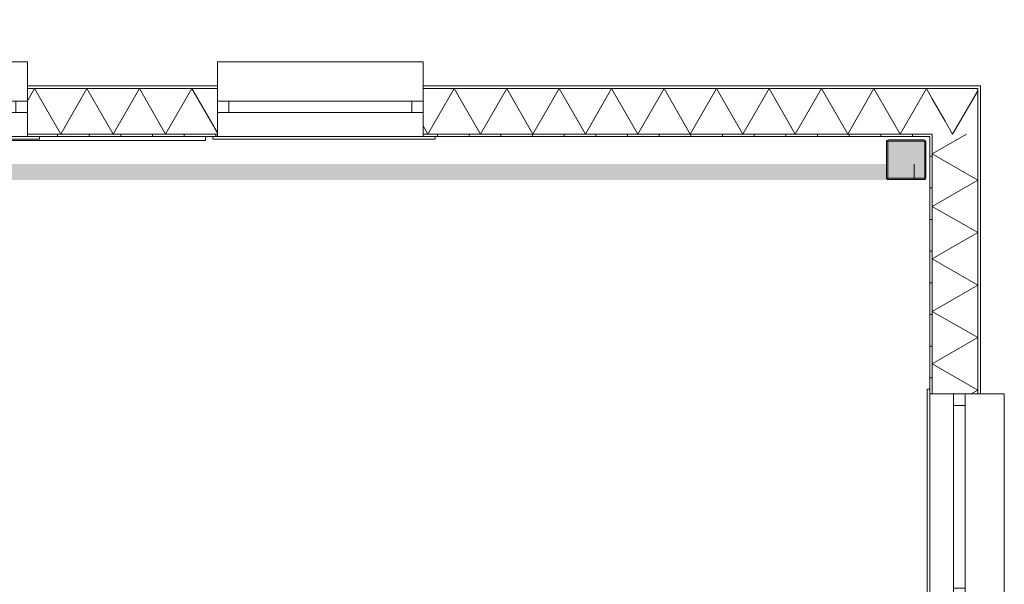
# Model space of a CAD drawing. Header units: millimetres. Extents: x -850 to 154668, y -80411 to 71019.
# Tile 235 of 236: x 93361 to 99580, y 23297 to 26862. Entities that reach past the tile are written whole.
import ezdxf

# ---------------------------------------------------------------- set-up
doc = ezdxf.new("R2010")
doc.units = ezdxf.units.MM
doc.header["$MEASUREMENT"] = 0
for name, color, linetype in [('New_21 Buitenwanden', 7, 'Continuous'), ('New_21 Buitenwanden Doorsnede-arcering', 7, 'Continuous'), ('New_21 Buitenwanden Laagscheidingslijnen', 7, 'Continuous'), ('New_21 Buitenwanden Ramen', 7, 'Continuous'), ('New_23 Vloeren', 7, 'Continuous'), ('New_Info Wandafwerking aanduiding', 7, 'Continuous'), ('New_Info Wandafwerking aanduiding Doorsnede-arcering', 7, 'Continuous'), ('New_Z Ruimtefuncties Zone omranding', 7, 'Continuous'), ('S-COLS-____-OTLN.RVT S', 7, 'Continuous'), ('S-COLS-____-OTLN.RVT S 2D arcering', 7, 'Continuous')]:
    doc.layers.add(name, color=color, linetype=linetype)
pattern_1 = [(270, (0, 0), (200, 0), [])]

# ---------------------------------------------------------------- blocks, each defined once
blk = doc.blocks.new('Slab_1_1', base_point=(0, 17060))
at = {"layer": 'New_23 Vloeren', "color": 7, "linetype": 'Continuous', "lineweight": 0, "flags": 128}
blk.add_lwpolyline([(0, 17060), (25600, 17060), (25600, 17539.8), (30060, 17539.8), (30060, 0), (44257.3, 0), (99110, 0), (99110, 26125), (78570.2, 26125), (78570.2, 30220), (61804.1, 30220), (61804.1, 33195.8), (50070.2, 33195.8), (50070.2, 36555.1), (42600, 36555.1), (42600, 38994.9), (31200.9, 38994.9), (31200.9, 49880), (25600, 49880), (25600, 70460), (0, 70460)], close=True, dxfattribs=at)
blk = doc.blocks.new('*X544')
at = {"layer": 'New_21 Buitenwanden Doorsnede-arcering', "linetype": 'Continuous', "lineweight": 0, "true_color": 0xe9ebeb}
for points in [[(93451.3, 26427.2), (93451.3, 26427.1), (93601.3, 26427.1), (93601.3, 26427.2)], [(93751.3, 26427.2), (93751.3, 26427.1), (93901.3, 26427.1), (93901.3, 26427.2)], [(94051.3, 26427.2), (94051.3, 26427.1), (94201.3, 26427.1), (94201.3, 26427.2)], [(94351.3, 26427.2), (94351.3, 26427.1), (94501.3, 26427.1), (94501.3, 26427.2)]]:
    blk.add_hatch(color=254, dxfattribs=at).paths.add_polyline_path(points)
blk = doc.blocks.new('*X545')
at = {"layer": 'New_21 Buitenwanden Doorsnede-arcering', "linetype": 'Continuous', "lineweight": 0, "true_color": 0xe9ebeb}
for points in [[(95910, 26427.1), (96001.3, 26427.1), (96001.3, 26427.2), (95910, 26427.2)], [(96151.3, 26427.2), (96151.3, 26427.1), (96301.3, 26427.1), (96301.3, 26427.2)], [(96451.3, 26427.2), (96451.3, 26427.1), (96601.3, 26427.1), (96601.3, 26427.2)], [(96751.3, 26427.2), (96751.3, 26427.1), (96901.3, 26427.1), (96901.3, 26427.2)], [(97051.3, 26427.2), (97051.3, 26427.1), (97201.3, 26427.1), (97201.3, 26427.2)], [(97351.3, 26427.2), (97351.3, 26427.1), (97501.3, 26427.1), (97501.3, 26427.2)], [(97651.3, 26427.2), (97651.3, 26427.1), (97801.3, 26427.1), (97801.3, 26427.2)], [(97951.3, 26427.2), (97951.3, 26427.1), (98101.3, 26427.1), (98101.3, 26427.2)], [(98251.3, 26427.2), (98251.3, 26427.1), (98401.3, 26427.1), (98401.3, 26427.2)], [(98551.3, 26427.2), (98551.3, 26427.1), (98701.3, 26427.1), (98701.3, 26427.2)], [(98851.3, 26427.2), (98851.3, 26427.1), (99001.3, 26427.1), (99001.3, 26427.2)], [(99151.3, 26427.2), (99151.3, 26427.1), (99301.3, 26427.1), (99301.3, 26427.2)]]:
    blk.add_hatch(color=254, dxfattribs=at).paths.add_polyline_path(points)
blk = doc.blocks.new('*X548')
at = {"layer": 'New_21 Buitenwanden Doorsnede-arcering', "linetype": 'Continuous', "lineweight": 0, "true_color": 0xe9ebeb}
for points in [[(93451.3, 26140.1), (93451.3, 26140), (93601.3, 26140), (93601.3, 26140.1)], [(93751.3, 26140.1), (93751.3, 26140), (93901.3, 26140), (93901.3, 26140.1)], [(94051.3, 26140.1), (94051.3, 26140), (94201.3, 26140), (94201.3, 26140.1)], [(94351.3, 26140.1), (94351.3, 26140), (94501.3, 26140), (94501.3, 26140.1)]]:
    blk.add_hatch(color=254, dxfattribs=at).paths.add_polyline_path(points)
blk = doc.blocks.new('*X549')
at = {"layer": 'New_21 Buitenwanden Doorsnede-arcering', "linetype": 'Continuous', "lineweight": 0, "true_color": 0xe9ebeb}
for points in [[(95910, 26140), (96001.3, 26140), (96001.3, 26140.1), (95910, 26140.1)], [(96151.3, 26140.1), (96151.3, 26140), (96301.3, 26140), (96301.3, 26140.1)], [(96451.3, 26140.1), (96451.3, 26140), (96601.3, 26140), (96601.3, 26140.1)], [(96751.3, 26140.1), (96751.3, 26140), (96901.3, 26140), (96901.3, 26140.1)], [(97051.3, 26140.1), (97051.3, 26140), (97201.3, 26140), (97201.3, 26140.1)], [(97351.3, 26140.1), (97351.3, 26140), (97501.3, 26140), (97501.3, 26140.1)], [(97651.3, 26140.1), (97651.3, 26140), (97801.3, 26140), (97801.3, 26140.1)], [(97951.3, 26140.1), (97951.3, 26140), (98101.3, 26140), (98101.3, 26140.1)], [(98251.3, 26140.1), (98251.3, 26140), (98401.3, 26140), (98401.3, 26140.1)], [(98551.3, 26140.1), (98551.3, 26140), (98701.3, 26140), (98701.3, 26140.1)], [(98851.3, 26140.1), (98851.3, 26140), (99001.3, 26140), (99001.3, 26140.1)]]:
    blk.add_hatch(color=254, dxfattribs=at).paths.add_polyline_path(points)
blk = doc.blocks.new('*X550')
at = {"layer": 'New_21 Buitenwanden Doorsnede-arcering', "color": 254, "linetype": 'Continuous', "lineweight": 0, "true_color": 0xe9ebeb}
blk.add_line((99125.1, 26363.4), (99206.8, 26221.8), dxfattribs=at)
blk = doc.blocks.new('*X552')
at = {"layer": 'New_21 Buitenwanden Doorsnede-arcering', "color": 254, "linetype": 'Continuous', "lineweight": 0, "true_color": 0xe9ebeb}
for p, q in [((93454.5, 26427.1), (93410.2, 26350.3)), ((93454.5, 26427.1), (93620.2, 26140.1)), ((93785.9, 26427.1), (93620.2, 26140.1)), ((93785.9, 26427.1), (93951.6, 26140.1)), ((94117.3, 26427.1), (93951.6, 26140.1)), ((94117.3, 26427.1), (94283, 26140.1)), ((94448.7, 26427.1), (94283, 26140.1)), ((94448.7, 26427.1), (94610, 26147.8))]:
    blk.add_line(p, q, dxfattribs=at)
blk = doc.blocks.new('*X553')
at = {"layer": 'New_21 Buitenwanden Doorsnede-arcering', "color": 254, "linetype": 'Continuous', "lineweight": 0, "true_color": 0xe9ebeb}
for p, q in [((96105.7, 26427.1), (95940, 26140.1)), ((96105.7, 26427.1), (96271.4, 26140.1)), ((96437.1, 26427.1), (96271.4, 26140.1)), ((96437.1, 26427.1), (96602.8, 26140.1)), ((96768.5, 26427.1), (96602.8, 26140.1)), ((96768.5, 26427.1), (96934.2, 26140.1)), ((97099.9, 26427.1), (96934.2, 26140.1)), ((97099.9, 26427.1), (97265.6, 26140.1)), ((97431.3, 26427.1), (97265.6, 26140.1)), ((97431.3, 26427.1), (97597, 26140.1)), ((97762.7, 26427.1), (97597, 26140.1)), ((97762.7, 26427.1), (97928.4, 26140.1)), ((98094.1, 26427.1), (97928.4, 26140.1)), ((98094.1, 26427.1), (98259.8, 26140.1)), ((98425.5, 26427.1), (98259.8, 26140.1)), ((98425.5, 26427.1), (98591.2, 26140.1)), ((98756.9, 26427.1), (98591.2, 26140.1)), ((98756.9, 26427.1), (98922.6, 26140.1)), ((99088.3, 26427.1), (98922.6, 26140.1)), ((99088.3, 26427.1), (99125.1, 26363.4)), ((95910, 26192.1), (95940, 26140.1))]:
    blk.add_line(p, q, dxfattribs=at)
blk = doc.blocks.new('R1 22_7')
at = {"layer": 'New_21 Buitenwanden Ramen', "color": 1, "linetype": 'Continuous', "lineweight": 0}
for p, q in [((-725, 150.2), (-725, 168.2)), ((-725, 168.2), (680, 168.2)), ((-650, 150.2), (-680, 150.2)), ((-650, 150.2), (-680, 150.2)), ((-650, 135.2), (-650, 150.2)), ((-650, 135.2), (-650, 150.2)), ((-650, 0), (-650, 135.1)), ((-650, 0), (-650, 135.1)), ((650, 135.2), (650, 150.2)), ((650, 135.2), (650, 150.2)), ((650, 150.2), (680, 150.2)), ((650, 150.2), (680, 150.2)), ((650, 0), (650, 135.1)), ((650, 0), (650, 135.1)), ((680, 168.2), (680, 150.2)), ((-650, 0), (-577, 0)), ((-650, -72), (-650, 0)), ((-650, -72), (-650, 0)), ((-577, 0), (-577, -72)), ((-577, 0), (577, 0)), ((577, -72), (577, 0)), ((577, 0), (650, 0)), ((650, -72), (650, 0)), ((650, -72), (650, 0)), ((-577, -72), (-650, -72)), ((-650, -152), (-650, -72)), ((577, -72), (-577, -72)), ((650, -72), (577, -72)), ((650, -152), (650, -72)), ((-650, -170), (-650, -320)), ((650, -320), (650, -170)), ((-650, -320), (650, -320))]:
    blk.add_line(p, q, dxfattribs=at)
at = {"layer": 'New_21 Buitenwanden Ramen', "color": 9, "linetype": 'Continuous', "lineweight": 0}
for p, q in [((-650, 150.2), (650, 150.2)), ((-650, 135.1), (-650, 135.2)), ((-650, 135.1), (-650, 135.2)), ((650, 135.1), (650, 135.2)), ((650, 135.1), (650, 135.2)), ((-650, -170), (-650, -152)), ((650, -170), (650, -152))]:
    blk.add_line(p, q, dxfattribs=at)
blk = doc.blocks.new('*X557')
at = {"layer": 'New_21 Buitenwanden Doorsnede-arcering', "color": 254, "linetype": 'Continuous', "lineweight": 0, "true_color": 0xe9ebeb}
for p in [(99412.1, 26413.9), (99206.8, 26221.8)]:
    blk.add_line(p, (99254, 26140.1), dxfattribs=at)
blk = doc.blocks.new('Wall_146_1', base_point=(99110, 26125))
at = {"layer": 'New_21 Buitenwanden Doorsnede-arcering', "linetype": 'Continuous', "lineweight": 0, "true_color": 0xe9ebeb}
h = blk.add_hatch(dxfattribs=at)
h.set_pattern_fill('930_Lijnen_vert_200_0001', color=254, style=0, pattern_type=2)
h.set_pattern_definition(pattern_1)
h.paths.add_polyline_path([(93410.2, 26125), (94610, 26125), (94610, 26140), (93410.2, 26140)])
h = blk.add_hatch(dxfattribs=at)
h.set_pattern_fill('930_Lijnen_vert_200_0001', color=254, style=0, pattern_type=2)
h.set_pattern_definition(pattern_1)
h.paths.add_polyline_path([(99110, 26140), (95910, 26140), (95910, 26125), (99110, 26125)])
h = blk.add_hatch(dxfattribs=at)
h.set_pattern_fill('930_Lijnen_vert_200_0001', color=254, style=0, pattern_type=2)
h.set_pattern_definition(pattern_1)
h.paths.add_polyline_path([(99110, 26125), (99125, 26140), (99110, 26140)])
h = blk.add_hatch(dxfattribs=at)
h.set_pattern_fill('930_Lijnen_vert_200_0001', color=254, style=0, pattern_type=2)
h.set_pattern_definition(pattern_1)
h.paths.add_polyline_path([(99110, 26125), (99125, 26125), (99125, 26140)])
at = {"layer": 'New_21 Buitenwanden', "color": 8, "linetype": 'Continuous', "lineweight": 0, "true_color": 0x778488}
for p, q in [((93410.2, 26445.2), (93410.2, 26427.2)), ((94610, 26445.2), (94610, 26427.2)), ((95910, 26445.2), (95910, 26427.2)), ((93410.2, 26427.2), (93410.2, 26347.2)), ((94610, 26427.2), (94610, 26347.2)), ((95910, 26427.2), (95910, 26347.2)), ((93410.2, 26347.2), (93410.2, 26275.2)), ((94610, 26347.2), (94610, 26275.2)), ((95910, 26347.2), (95910, 26275.2)), ((93410.2, 26275.2), (93410.2, 26140.1)), ((94610, 26275.2), (94610, 26140.1)), ((95910, 26275.2), (95910, 26140.1)), ((93410.2, 26140.1), (93410.2, 26140)), ((93410.2, 26140), (93410.2, 26125)), ((93410.2, 26125), (93440.2, 26125)), ((94610, 26125), (94580, 26125)), ((94610, 26140.1), (94610, 26140)), ((94610, 26140), (94610, 26125)), ((95910, 26140.1), (95910, 26140)), ((95910, 26140), (95910, 26125)), ((95910, 26125), (95940, 26125))]:
    blk.add_line(p, q, dxfattribs=at)
at = {"layer": 'New_21 Buitenwanden', "color": 8, "linetype": 'Continuous', "lineweight": 0, "true_color": 0x778488, "flags": 128}
for points in [[(94610, 26445.2), (93410.2, 26445.2)], [(99430.2, 26445.2), (95910, 26445.2)], [(99430.2, 26445.2), (99430.2, 26427.2)], [(93410.2, 26125), (94610, 26125)], [(95910, 26125), (99110, 26125)]]:
    blk.add_lwpolyline(points, dxfattribs=at)
at = {"layer": 'New_21 Buitenwanden Laagscheidingslijnen', "color": 8, "linetype": 'Continuous', "lineweight": 0, "true_color": 0x778488}
for p, q in [((94610, 26427.2), (93410.2, 26427.2)), ((94610, 26427.1), (93410.2, 26427.1)), ((99412.1, 26427.2), (95910, 26427.2)), ((99125.1, 26427.1), (95910, 26427.1)), ((99412.1, 26427.1), (99125.1, 26427.1)), ((99412.2, 26427.2), (99412.1, 26427.2)), ((99412.1, 26140.1), (99412.1, 26427.1)), ((99412.2, 26427.1), (99412.2, 26427.2)), ((93410.2, 26140.1), (94610, 26140.1)), ((93410.2, 26140), (94610, 26140)), ((95910, 26140.1), (99125.1, 26140.1)), ((95910, 26140), (99125, 26140)), ((99125, 26125), (99125, 26140)), ((99125.1, 26140), (99125.1, 26140.1))]:
    blk.add_line(p, q, dxfattribs=at)
at = {"layer": 'New_21 Buitenwanden', "color": 8, "lineweight": 0, "true_color": 0x778488}
for name in ['*X552', '*X544', '*X545', '*X553', '*X557', '*X550', '*X548', '*X549']:
    blk.add_blockref(name, (0, 0), dxfattribs=at)
at = {"layer": 'New_21 Buitenwanden Ramen', "color": 1, "linetype": 'Continuous', "lineweight": 0, "zscale": 1000, "rotation": 180}
for p in [(92760.2, 26275.2), (95260, 26275.2)]:
    blk.add_blockref('R1 22_7', p, dxfattribs=at)
blk = doc.blocks.new('*X674')
at = {"layer": 'New_21 Buitenwanden Doorsnede-arcering', "linetype": 'Continuous', "lineweight": 0, "true_color": 0xe9ebeb}
for points in [[(99412.1, 26427.1), (99412.1, 26395), (99412.2, 26395), (99412.2, 26427.1)], [(99412.2, 26245), (99412.1, 26245), (99412.1, 26095), (99412.2, 26095)], [(99412.2, 25945), (99412.1, 25945), (99412.1, 25795), (99412.2, 25795)], [(99412.2, 25645), (99412.1, 25645), (99412.1, 25495), (99412.2, 25495)], [(99412.2, 25345), (99412.1, 25345), (99412.1, 25195), (99412.2, 25195)], [(99412.2, 25045), (99412.1, 25045), (99412.1, 24895), (99412.2, 24895)], [(99412.2, 24745), (99412.1, 24745), (99412.1, 24595), (99412.2, 24595)]]:
    blk.add_hatch(color=254, dxfattribs=at).paths.add_polyline_path(points)
blk = doc.blocks.new('*X680')
at = {"layer": 'New_21 Buitenwanden Doorsnede-arcering', "linetype": 'Continuous', "lineweight": 0, "true_color": 0xe9ebeb}
for points in [[(99125, 26140), (99125, 26095), (99125.1, 26095), (99125.1, 26140)], [(99125.1, 25945), (99125, 25945), (99125, 25795), (99125.1, 25795)], [(99125.1, 25645), (99125, 25645), (99125, 25495), (99125.1, 25495)], [(99125.1, 25345), (99125, 25345), (99125, 25195), (99125.1, 25195)], [(99125.1, 25045), (99125, 25045), (99125, 24895), (99125.1, 24895)], [(99125.1, 24745), (99125, 24745), (99125, 24595), (99125.1, 24595)]]:
    blk.add_hatch(color=254, dxfattribs=at).paths.add_polyline_path(points)
blk = doc.blocks.new('*X690')
at = {"layer": 'New_21 Buitenwanden Doorsnede-arcering', "color": 254, "linetype": 'Continuous', "lineweight": 0, "true_color": 0xe9ebeb}
for p, q in [((99342.1, 26140.1), (99125.1, 26014.8)), ((99412.1, 25849.1), (99125.1, 26014.8)), ((99412.1, 25849.1), (99125.1, 25683.4)), ((99412.1, 25517.7), (99125.1, 25683.4)), ((99412.1, 25517.7), (99125.1, 25352)), ((99412.1, 25186.3), (99125.1, 25352)), ((99412.1, 25186.3), (99125.1, 25020.6)), ((99412.1, 24854.9), (99125.1, 25020.6)), ((99412.1, 24854.9), (99125.1, 24689.2)), ((99412.1, 24523.5), (99125.1, 24689.2)), ((99412.1, 24523.5), (99370.5, 24499.5))]:
    blk.add_line(p, q, dxfattribs=at)
blk = doc.blocks.new('Wall_160_1', base_point=(99110, 0))
at = {"layer": 'New_21 Buitenwanden Doorsnede-arcering', "linetype": 'Continuous', "lineweight": 0, "true_color": 0xe9ebeb}
h = blk.add_hatch(dxfattribs=at)
h.set_pattern_fill('930_Lijnen_vert_200_0001', color=254, style=0, pattern_type=2)
h.set_pattern_definition([(180, (0, 0), (0, 200), [])])
h.paths.add_polyline_path([(99125, 26125), (99110, 26125), (99110, 24499.5), (99125, 24499.5)])
at = {"layer": 'New_21 Buitenwanden', "color": 8, "linetype": 'Continuous', "lineweight": 0, "true_color": 0x778488}
for p, q in [((99110, 24499.5), (99110, 24529.5)), ((99125, 24499.5), (99110, 24499.5)), ((99125.1, 24499.5), (99125, 24499.5)), ((99260.2, 24499.5), (99125.1, 24499.5)), ((99332.2, 24499.5), (99260.2, 24499.5)), ((99412.2, 24499.5), (99332.2, 24499.5)), ((99430.2, 24499.5), (99412.2, 24499.5))]:
    blk.add_line(p, q, dxfattribs=at)
at = {"layer": 'New_21 Buitenwanden', "color": 8, "linetype": 'Continuous', "lineweight": 0, "true_color": 0x778488, "flags": 128}
for points in [[(99430.2, 24499.5), (99430.2, 26427.2)], [(99110, 26125), (99110, 24499.5)]]:
    blk.add_lwpolyline(points, dxfattribs=at)
at = {"layer": 'New_21 Buitenwanden Laagscheidingslijnen', "color": 8, "linetype": 'Continuous', "lineweight": 0, "true_color": 0x778488}
for p, q in [((99412.1, 26140.1), (99412.1, 26427.1)), ((99412.2, 26427.1), (99412.2, 26427.2)), ((99412.2, 24499.5), (99412.2, 26427.1)), ((99125, 26125), (99125, 26140)), ((99125, 26125), (99125, 24499.5)), ((99125.1, 26140), (99125.1, 26140.1)), ((99125.1, 26140), (99125.1, 24499.5)), ((99412.1, 24499.5), (99412.1, 26140.1))]:
    blk.add_line(p, q, dxfattribs=at)
at = {"layer": 'New_21 Buitenwanden', "color": 8, "lineweight": 0, "true_color": 0x778488}
for name in ['*X674', '*X680', '*X690']:
    blk.add_blockref(name, (0, 0), dxfattribs=at)
at = {"layer": 'New_21 Buitenwanden Ramen', "color": 1, "linetype": 'Continuous', "lineweight": 0, "zscale": 1000, "rotation": 89.99999999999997}
blk.add_blockref('R1 22_7', (99260.2, 23849.5), dxfattribs=at)
blk = doc.blocks.new('Wall_323_1', base_point=(90032.7, 25900))
at = {"layer": 'New_Info Wandafwerking aanduiding Doorsnede-arcering', "linetype": 'Continuous', "lineweight": 0, "true_color": 0x000000}
blk.add_hatch(color=18, dxfattribs=at).paths.add_polyline_path([(90032.7, 25850), (99010.4, 25850), (99010.4, 25950), (90032.7, 25950)])
at = {"layer": 'New_Info Wandafwerking aanduiding', "color": 9, "linetype": 'Continuous', "lineweight": 0, "flags": 128}
blk.add_lwpolyline([(99010.4, 25950), (99010.4, 25850)], dxfattribs=at)
blk = doc.blocks.new('Column 120[120]_1', base_point=(0.5, 3))
at = {"layer": 'S-COLS-____-OTLN.RVT S 2D arcering', "linetype": 'Continuous', "lineweight": 0, "true_color": 0x778488}
h = blk.add_hatch(color=8, dxfattribs=at)
h.paths.add_polyline_path([(98835.5, 25866), (98836.5, 25861), (98839.3, 25856.8), (98843.5, 25853.9), (98848.5, 25853), (99072.5, 25853), (99077.5, 25853.9), (99081.7, 25856.8), (99084.5, 25861), (99085.5, 25866), (99085.5, 26090), (99084.5, 26094.9), (99081.7, 26099.1), (99077.5, 26102), (99072.5, 26103), (98848.5, 26103), (98843.5, 26102), (98839.3, 26099.1), (98836.5, 26094.9), (98835.5, 26090)])
h.paths.add_polyline_path([(99072.5, 25861), (98848.5, 25861), (98846.6, 25861.3), (98845, 25862.4), (98843.9, 25864), (98843.5, 25866), (98843.5, 26090), (98843.9, 26091.9), (98845, 26093.5), (98846.6, 26094.6), (98848.5, 26095), (99072.5, 26095), (99074.4, 26094.6), (99076.1, 26093.5), (99077.1, 26091.9), (99077.5, 26090), (99077.5, 25866), (99077.1, 25864), (99076.1, 25862.4), (99074.4, 25861.3)], flags=0)
blk.add_hatch(color=8, dxfattribs=at).paths.add_polyline_path([(99072.5, 26095), (98848.5, 26095), (98846.6, 26094.6), (98845, 26093.5), (98843.9, 26091.9), (98843.5, 26090), (98843.5, 25866), (98843.9, 25864), (98845, 25862.4), (98846.6, 25861.3), (98848.5, 25861), (99072.5, 25861), (99074.4, 25861.3), (99076.1, 25862.4), (99077.1, 25864), (99077.5, 25866), (99077.5, 26090), (99077.1, 26091.9), (99076.1, 26093.5), (99074.4, 26094.6)])
at = {"layer": 'S-COLS-____-OTLN.RVT S', "color": 1, "linetype": 'Continuous', "lineweight": 0}
for p, q in [((98836.5, 26094.9), (98835.5, 26090)), ((98835.5, 26090), (98835.5, 25866)), ((98839.3, 26099.1), (98836.5, 26094.9)), ((98843.5, 26102), (98839.3, 26099.1)), ((98848.5, 26103), (98843.5, 26102)), ((98843.5, 26090), (98843.9, 26091.9)), ((98843.5, 25866), (98843.5, 26090)), ((98843.9, 26091.9), (98845, 26093.5)), ((98845, 26093.5), (98846.6, 26094.6)), ((98846.6, 26094.6), (98848.5, 26095)), ((99072.5, 26103), (98848.5, 26103)), ((98848.5, 26095), (99072.5, 26095)), ((99077.5, 26102), (99072.5, 26103)), ((99072.5, 26095), (99074.4, 26094.6)), ((99074.4, 26094.6), (99076.1, 26093.5)), ((99076.1, 26093.5), (99077.1, 26091.9)), ((99077.1, 26091.9), (99077.5, 26090)), ((99081.7, 26099.1), (99077.5, 26102)), ((99077.5, 26090), (99077.5, 25866)), ((99084.5, 26094.9), (99081.7, 26099.1)), ((99085.5, 26090), (99084.5, 26094.9)), ((99085.5, 25866), (99085.5, 26090)), ((98835.5, 25866), (98836.5, 25861)), ((98836.5, 25861), (98839.3, 25856.8)), ((98839.3, 25856.8), (98843.5, 25853.9)), ((98843.9, 25864), (98843.5, 25866)), ((98843.5, 25853.9), (98848.5, 25853)), ((98845, 25862.4), (98843.9, 25864)), ((98846.6, 25861.3), (98845, 25862.4)), ((98848.5, 25861), (98846.6, 25861.3)), ((99072.5, 25861), (98848.5, 25861)), ((98848.5, 25853), (99072.5, 25853)), ((99074.4, 25861.3), (99072.5, 25861)), ((99072.5, 25853), (99077.5, 25853.9)), ((99076.1, 25862.4), (99074.4, 25861.3)), ((99077.1, 25864), (99076.1, 25862.4)), ((99077.5, 25866), (99077.1, 25864)), ((99077.5, 25853.9), (99081.7, 25856.8)), ((99081.7, 25856.8), (99084.5, 25861)), ((99084.5, 25861), (99085.5, 25866))]:
    blk.add_line(p, q, dxfattribs=at)

msp = doc.modelspace()

# ---------------------------------------------------------------- linework, layer by layer
at = {"layer": 'New_Z Ruimtefuncties Zone omranding', "color": 211, "linetype": 'Continuous', "lineweight": 0, "true_color": 0xffaaff, "flags": 128}
msp.add_lwpolyline([(89810, 21875), (89810, 19650), (98835, 19650), (99110, 19650), (99110, 21623.3), (99110, 26125), (98835, 26125), (94535, 26125), (94535, 26100), (89810, 26100), (89810, 25850)], close=True, dxfattribs=at)

# ---------------------------------------------------------------- block references
at = {"layer": 'New_21 Buitenwanden', "color": 8, "lineweight": 0, "true_color": 0x778488}
for name, p in [('Wall_146_1', (99110, 26125)), ('Wall_160_1', (99110, 0))]:
    msp.add_blockref(name, p, dxfattribs=at)
at = {"layer": 'New_23 Vloeren', "color": 7, "linetype": 'Continuous', "lineweight": 0}
msp.add_blockref('Slab_1_1', (0, 17060), dxfattribs=at)
at = {"layer": 'New_Info Wandafwerking aanduiding', "color": 1, "lineweight": 0}
msp.add_blockref('Wall_323_1', (90032.7, 25900), dxfattribs=at)
at = {"layer": 'S-COLS-____-OTLN.RVT S', "color": 1, "linetype": 'Continuous', "lineweight": 0}
msp.add_blockref('Column 120[120]_1', (0.5, 3), dxfattribs=at)

doc.saveas('drawing.dxf')
